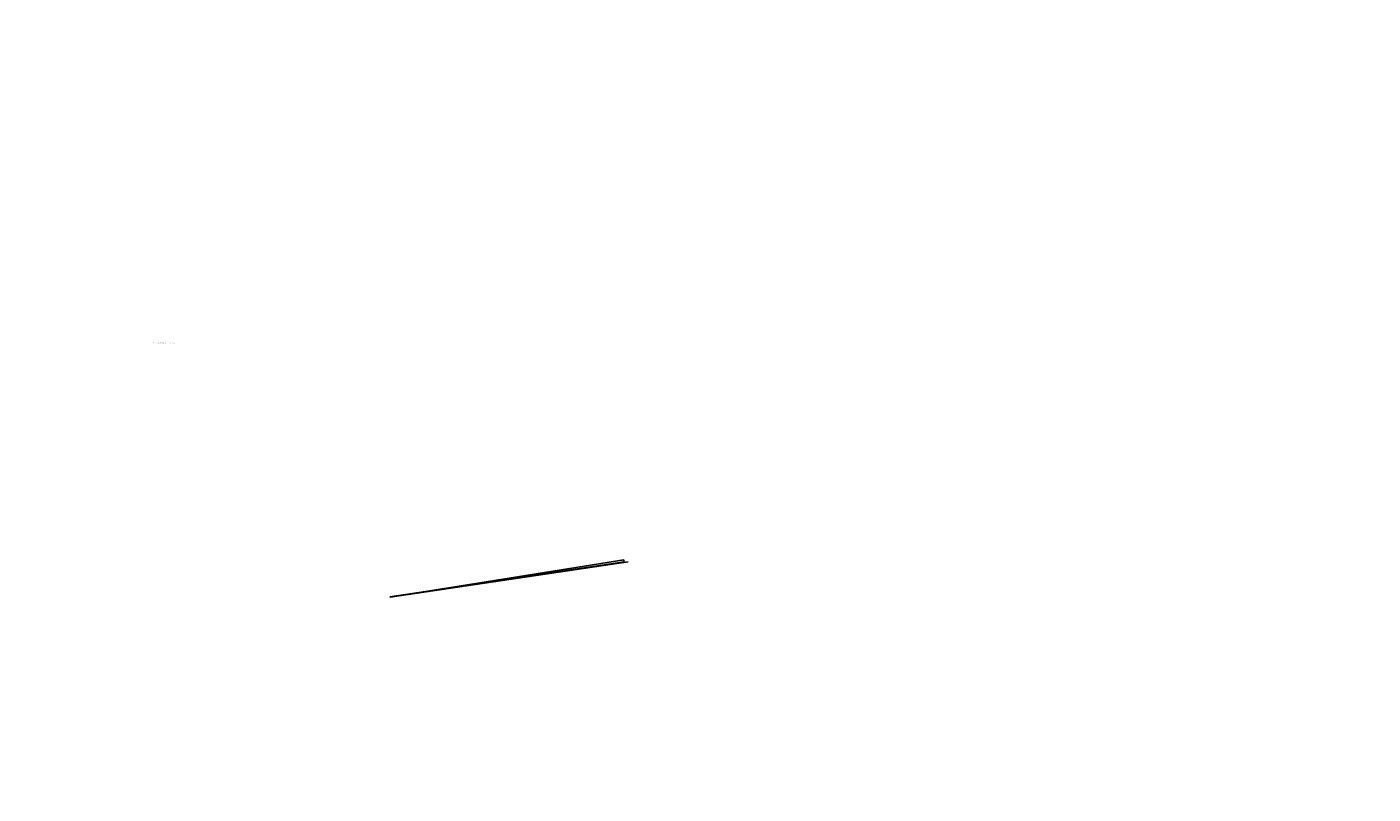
# Model space of a CAD drawing. Header units: metres. Extents: x 0 to 269924, y 0 to 933292.
# Tile 136 of 247: x 134179 to 134824, y 466134 to 466502. Entities that reach past the tile are written whole.
import ezdxf
from ezdxf import colors
from ezdxf.entities.mleader import LeaderData, LeaderLine
from ezdxf.enums import TextEntityAlignment as Align
from ezdxf.math import Vec2, Vec3

# ---------------------------------------------------------------- set-up
doc = ezdxf.new("R2010")
doc.units = ezdxf.units.M
doc.layers.add('N-WE-OG-BEBOUWING_STRAATNAAM-T25', color=7, linetype='Continuous', lineweight=25)
doc.layers.add('N-WE-VH-VERHARDING-T18', color=10, linetype='Continuous', lineweight=18)
doc.layers.add('X-XX-AL-HULPLIJN-GD', color=30, linetype='Continuous', lineweight=25, plot=False)
doc.styles.add('NLCS-ISO-M200-T18', font='NLCS-ISO.ttf', dxfattribs={"height": 0.36})
doc.styles.add('NLCS-ISO-M200-T25', font='NLCS-ISO.ttf', dxfattribs={"height": 0.5})

msp = doc.modelspace()

# ---------------------------------------------------------------- linework, layer by layer
at = {"layer": 'X-XX-AL-HULPLIJN-GD'}
for points in [[(134465.387, 466245.256), (134353.181, 466228.581)], [(134465.237, 466246.265), (134353.218, 466228.334)], [(134353.218, 466228.334), (134467.358, 466245.296)], [(134465.423, 466245.008), (134465.237, 466246.265)], [(134353.181, 466228.581), (134353.218, 466228.334)]]:
    msp.add_lwpolyline(points, dxfattribs=at)

# ---------------------------------------------------------------- texts
at = {"layer": 'N-WE-OG-BEBOUWING_STRAATNAAM-T25', "style": 'NLCS-ISO-M200-T25'}
msp.add_text('Breukeleveense of Stille Plas', height=0.5, dxfattribs=at).set_placement((134244.978, 466350.258), align=Align.MIDDLE_CENTER)

# ---------------------------------------------------------------- leaders
at = {"layer": 'N-WE-VH-VERHARDING-T18'}
ml = msp.add_multileader_mtext('Standard', dxfattribs=at)
ml.set_content('', color=256, style='NLCS-ISO-M200-T18')
ml.set_leader_properties(color=256, linetype='ByLayer', lineweight=-1)
ml.build(insert=Vec2(0, 0))
ml.multileader.update_dxf_attribs({"has_dogleg": 0, "text_left_attachment_type": 5, "text_right_attachment_type": 5, "dogleg_length": 0.36, "arrow_head_size": 0.36})
ctx = ml.context
ctx.base_point, ctx.char_height, ctx.arrow_head_size, ctx.landing_gap_size, ctx.plane_origin = Vec3(135697.392, 466805.766), 0.36, 0.36, 0.18, Vec3(135695.697, 466805.189)
ctx.left_attachment, ctx.right_attachment = 5, 5
notes = []
notes.append((ctx, [(0, (0, 0, 0), (0, 0), (1, 0), 1, [])]))
ctx.mtext.insert, ctx.mtext.rotation, ctx.mtext.flow_direction = Vec3(135697.572, 466806.126), -0.1475286, 5
for ctx, leaders in notes:
    for number, flags, end, landing, length, lines in leaders:
        leader = LeaderData()
        leader.index, (leader.has_last_leader_line, leader.has_dogleg_vector, leader.attachment_direction) = number, flags
        leader.last_leader_point, leader.dogleg_vector, leader.dogleg_length = Vec3(end), Vec3(landing), length
        for number, points, colour, breaks in lines:
            line = LeaderLine()
            line.index, line.vertices, line.color, line.breaks = number, Vec3.list(points), colors.encode_raw_color(colour), breaks
            leader.lines.append(line)
        ctx.leaders.append(leader)

doc.saveas('drawing.dxf')
